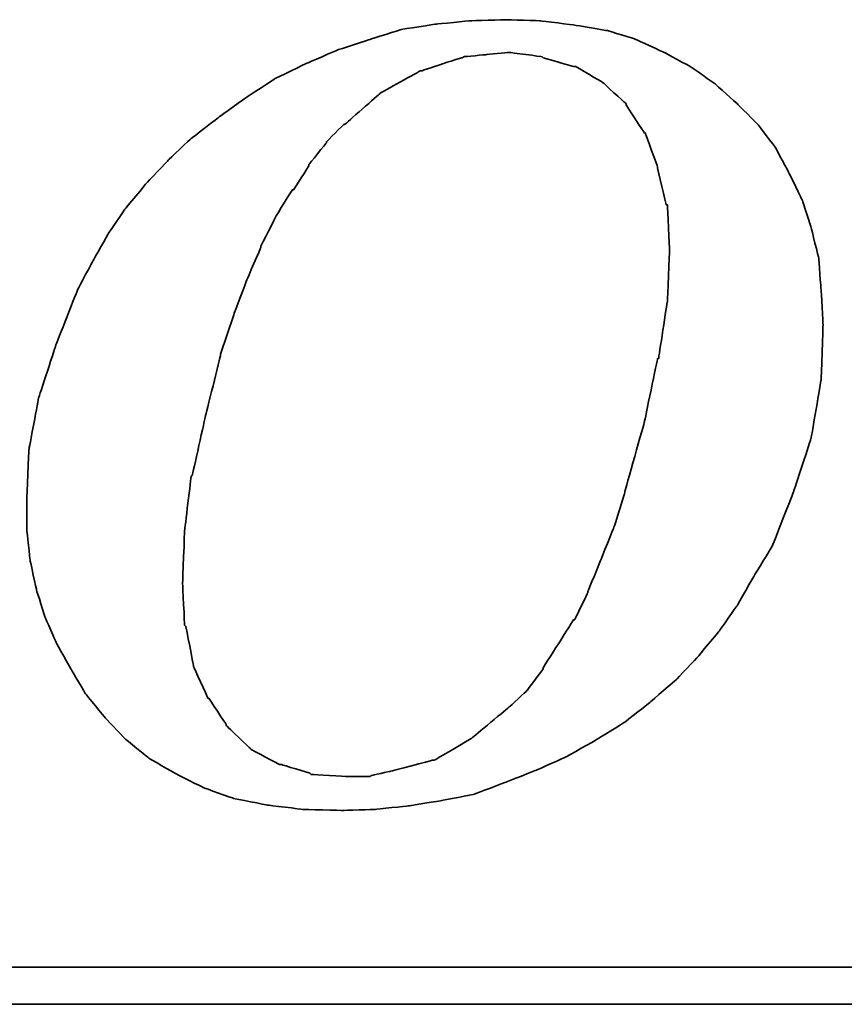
# Model space of a CAD drawing. Header units: millimetres. Extents: x 26 to 331, y -269 to -173.
# Tile 45 of 51: x 264.47 to 266.95, y -239.11 to -236.14. Entities that reach past the tile are written whole.
import ezdxf

# ---------------------------------------------------------------- set-up
doc = ezdxf.new("R2010")
doc.units = ezdxf.units.MM
doc.header["$LTSCALE"] = 0.15
doc.layers.add('DIM', color=4, linetype='CONTINUOUS')
doc.layers.add('layer 1', color=7, linetype='CONTINUOUS')

# ---------------------------------------------------------------- blocks, each defined once
blk = doc.blocks.new('TBI MOTION logo(完整正式版)')
at = {"layer": 'layer 1', "color": 22, "lineweight": 35}
for points, knots in [([(35.79625, -6.98375), (35.79625, -6.98375), (36.23125, -7.43875), (36.23125, -7.43875), (36.23125, -7.43875), (36.23125, -7.43875), (36.75625, -7.87125), (36.75625, -7.87125), (36.75625, -7.87125), (36.75625, -7.87125), (37.33125, -8.20375), (37.33125, -8.20375), (37.33125, -8.20375), (37.33125, -8.20375), (37.95625, -8.51875), (37.95625, -8.51875), (37.95625, -8.51875), (37.95625, -8.51875), (38.62625, -8.75875), (38.62625, -8.75875), (38.62625, -8.75875), (38.62625, -8.75875), (39.37125, -8.90375), (39.37125, -8.90375), (39.37125, -8.90375), (39.37125, -8.90375), (40.14125, -8.99875), (40.14125, -8.99875), (40.14125, -8.99875), (40.14125, -8.99875), (41.02625, -9.02375), (41.02625, -9.02375), (41.02625, -9.02375), (41.02625, -9.02375), (41.74625, -8.99875), (41.74625, -8.99875), (41.74625, -8.99875), (41.74625, -8.99875), (42.46625, -8.92375), (42.46625, -8.92375), (42.46625, -8.92375), (42.46625, -8.92375), (43.21125, -8.80625), (43.21125, -8.80625), (43.21125, -8.80625), (43.21125, -8.80625), (43.93125, -8.66375), (43.93125, -8.66375), (43.93125, -8.66375), (43.93125, -8.66375), (44.62625, -8.39875), (44.62625, -8.39875), (44.62625, -8.39875), (44.62625, -8.39875), (45.29625, -8.13375), (45.29625, -8.13375), (45.29625, -8.13375), (45.29625, -8.13375), (45.94625, -7.84375), (45.94625, -7.84375), (45.94625, -7.84375), (45.94625, -7.84375), (46.61625, -7.46375), (46.61625, -7.46375), (46.61625, -7.46375), (46.61625, -7.46375), (47.24125, -7.07875), (47.24125, -7.07875), (47.24125, -7.07875), (47.24125, -7.07875), (47.81625, -6.62375), (47.81625, -6.62375), (47.81625, -6.62375), (47.81625, -6.62375), (48.36875, -6.14375), (48.36875, -6.14375), (48.36875, -6.14375), (48.36875, -6.14375), (48.84625, -5.64125), (48.84625, -5.64125), (48.84625, -5.64125), (48.84625, -5.64125), (49.32625, -5.06375), (49.32625, -5.06375), (49.32625, -5.06375), (49.32625, -5.06375), (49.71125, -4.51374), (49.71125, -4.51374), (49.71125, -4.51374), (49.71125, -4.51374), (50.09625, -3.83874), (50.09625, -3.83874), (50.09625, -3.83874), (50.09625, -3.83874), (50.48125, -3.21374), (50.48125, -3.21374), (50.48125, -3.21374), (50.48125, -3.21374), (50.96125, -1.99125), (50.96125, -1.99125), (50.96125, -1.99125), (50.96125, -1.99125), (51.34375, -0.81875), (51.34375, -0.81875), (51.34375, -0.81875), (51.34375, -0.81875), (51.56125, 0.45624), (51.56125, 0.45624), (51.56125, 0.45624), (51.56125, 0.45624), (51.60625, 1.67624), (51.60625, 1.67624), (51.60625, 1.67624), (51.60625, 1.67624), (51.56125, 2.44625), (51.56125, 2.44625), (51.56125, 2.44625), (51.56125, 2.44625), (51.51125, 3.14125), (51.51125, 3.14125), (51.51125, 3.14125), (51.51125, 3.14125), (51.34375, 3.81125), (51.34375, 3.81125), (51.34375, 3.81125), (51.34375, 3.81125), (51.15125, 4.41125), (51.15125, 4.41125), (51.15125, 4.41125), (51.15125, 4.41125), (50.86125, 5.01125), (50.86125, 5.01125), (50.86125, 5.01125), (50.86125, 5.01125), (50.55125, 5.58875), (50.55125, 5.58875), (50.55125, 5.58875), (50.55125, 5.58875), (50.16625, 6.09125), (50.16625, 6.09125), (50.16625, 6.09125), (50.16625, 6.09125), (49.71125, 6.54875), (49.71125, 6.54875), (49.71125, 6.54875), (49.71125, 6.54875), (49.23125, 6.98125), (49.23125, 6.98125), (49.23125, 6.98125), (49.23125, 6.98125), (48.67875, 7.36625), (48.67875, 7.36625), (48.67875, 7.36625), (48.67875, 7.36625), (48.10375, 7.67625), (48.10375, 7.67625), (48.10375, 7.67625), (48.10375, 7.67625), (47.48125, 7.96375), (47.48125, 7.96375), (47.48125, 7.96375), (47.48125, 7.96375), (46.85625, 8.15625), (46.85625, 8.15625), (46.85625, 8.15625), (46.85625, 8.15625), (46.13625, 8.27624), (46.13625, 8.27624), (46.13625, 8.27624), (46.13625, 8.27624), (45.39125, 8.37125), (45.39125, 8.37125), (45.39125, 8.37125), (45.39125, 8.37125), (44.62625, 8.39624), (44.62625, 8.39624), (44.62625, 8.39624), (44.62625, 8.39624), (43.83625, 8.37125), (43.83625, 8.37125), (43.83625, 8.37125), (43.83625, 8.37125), (43.09125, 8.30125), (43.09125, 8.30125), (43.09125, 8.30125), (43.09125, 8.30125), (42.32125, 8.18125), (42.32125, 8.18125), (42.32125, 8.18125), (42.32125, 8.18125), (41.62875, 7.96375), (41.62875, 7.96375), (41.62875, 7.96375), (41.62875, 7.96375), (40.90625, 7.72625), (40.90625, 7.72625), (40.90625, 7.72625), (40.90625, 7.72625), (40.23624, 7.43625), (40.23624, 7.43625), (40.23624, 7.43625), (40.23624, 7.43625), (39.54124, 7.10125), (39.54124, 7.10125), (39.54124, 7.10125), (39.54124, 7.10125), (38.91625, 6.69125), (38.91625, 6.69125), (38.91625, 6.69125), (38.91625, 6.69125), (38.31625, 6.26125), (38.31625, 6.26125), (38.31625, 6.26125), (38.31625, 6.26125), (37.69125, 5.78125), (37.69125, 5.78125), (37.69125, 5.78125), (37.69125, 5.78125), (37.18625, 5.30125), (37.18625, 5.30125), (37.18625, 5.30125), (37.18625, 5.30125), (36.70625, 4.79624), (36.70625, 4.79624), (36.70625, 4.79624), (36.70625, 4.79624), (36.23125, 4.22125), (36.23125, 4.22125), (36.23125, 4.22125), (36.23125, 4.22125), (35.87124, 3.69375), (35.87124, 3.69375), (35.87124, 3.69375), (35.87124, 3.69375), (35.53125, 3.09125), (35.53125, 3.09125), (35.53125, 3.09125), (35.53125, 3.09125), (35.19875, 2.47125), (35.19875, 2.47125), (35.19875, 2.47125), (35.19875, 2.47125), (34.71625, 1.24625), (34.71625, 1.24625), (34.71625, 1.24625), (34.71625, 1.24625), (34.33125, 0.06874), (34.33125, 0.06874), (34.33125, 0.06874), (34.33125, 0.06874), (34.11625, -1.07875), (34.11625, -1.07875), (34.11625, -1.07875), (34.11625, -1.07875), (34.07125, -2.15875), (34.07125, -2.15875), (34.07125, -2.15875), (34.07125, -2.15875), (34.07125, -2.85375), (34.07125, -2.85375), (34.07125, -2.85375), (34.07125, -2.85375), (34.14125, -3.50375), (34.14125, -3.50375), (34.14125, -3.50375), (34.14125, -3.50375), (34.28625, -4.17375), (34.28625, -4.17375), (34.28625, -4.17375), (34.28625, -4.17375), (34.47625, -4.77624), (34.47625, -4.77624), (34.47625, -4.77624), (34.47625, -4.77624), (34.71625, -5.32625), (34.71625, -5.32625), (34.71625, -5.32625), (34.71625, -5.32625), (35.05375, -5.92875), (35.05375, -5.92875), (35.05375, -5.92875), (35.05375, -5.92875), (35.36375, -6.45375), (35.36375, -6.45375), (35.36375, -6.45375), (35.36375, -6.45375), (35.79625, -6.98375), (35.79625, -6.98375)], [0, 0, 0, 0, 0.01388889, 0.01388889, 0.01388889, 0.0138889, 0.02777778, 0.02777778, 0.02777778, 0.02777779, 0.04166667, 0.04166667, 0.04166667, 0.04166668, 0.05555556, 0.05555556, 0.05555556, 0.05555557, 0.06944444, 0.06944444, 0.06944444, 0.06944445, 0.08333333, 0.08333333, 0.08333333, 0.08333334, 0.09722222, 0.09722222, 0.09722222, 0.09722223, 0.11111111, 0.11111111, 0.11111111, 0.11111112, 0.125, 0.125, 0.125, 0.12500001, 0.13888889, 0.13888889, 0.13888889, 0.1388889, 0.15277778, 0.15277778, 0.15277778, 0.15277779, 0.16666667, 0.16666667, 0.16666667, 0.16666668, 0.18055556, 0.18055556, 0.18055556, 0.18055557, 0.19444444, 0.19444444, 0.19444444, 0.19444445, 0.20833333, 0.20833333, 0.20833333, 0.20833334, 0.22222222, 0.22222222, 0.22222222, 0.22222223, 0.23611111, 0.23611111, 0.23611111, 0.23611112, 0.25, 0.25, 0.25, 0.25000001, 0.26388889, 0.26388889, 0.26388889, 0.2638889, 0.27777778, 0.27777778, 0.27777778, 0.27777779, 0.29166667, 0.29166667, 0.29166667, 0.29166668, 0.30555556, 0.30555556, 0.30555556, 0.30555557, 0.31944444, 0.31944444, 0.31944444, 0.31944445, 0.33333333, 0.33333333, 0.33333333, 0.33333334, 0.34722222, 0.34722222, 0.34722222, 0.34722223, 0.36111111, 0.36111111, 0.36111111, 0.36111112, 0.375, 0.375, 0.375, 0.37500001, 0.38888889, 0.38888889, 0.38888889, 0.3888889, 0.40277778, 0.40277778, 0.40277778, 0.40277779, 0.41666667, 0.41666667, 0.41666667, 0.41666668, 0.43055556, 0.43055556, 0.43055556, 0.43055557, 0.44444444, 0.44444444, 0.44444444, 0.44444445, 0.45833333, 0.45833333, 0.45833333, 0.45833334, 0.47222222, 0.47222222, 0.47222222, 0.47222223, 0.48611111, 0.48611111, 0.48611111, 0.48611112, 0.5, 0.5, 0.5, 0.50000001, 0.51388889, 0.51388889, 0.51388889, 0.5138889, 0.52777778, 0.52777778, 0.52777778, 0.52777779, 0.54166667, 0.54166667, 0.54166667, 0.54166668, 0.55555556, 0.55555556, 0.55555556, 0.55555557, 0.56944444, 0.56944444, 0.56944444, 0.56944445, 0.58333333, 0.58333333, 0.58333333, 0.58333334, 0.59722222, 0.59722222, 0.59722222, 0.59722223, 0.61111111, 0.61111111, 0.61111111, 0.61111112, 0.625, 0.625, 0.625, 0.62500001, 0.63888889, 0.63888889, 0.63888889, 0.6388889, 0.65277778, 0.65277778, 0.65277778, 0.65277779, 0.66666667, 0.66666667, 0.66666667, 0.66666668, 0.68055556, 0.68055556, 0.68055556, 0.68055557, 0.69444444, 0.69444444, 0.69444444, 0.69444445, 0.70833333, 0.70833333, 0.70833333, 0.70833334, 0.72222222, 0.72222222, 0.72222222, 0.72222223, 0.73611111, 0.73611111, 0.73611111, 0.73611112, 0.75, 0.75, 0.75, 0.75000001, 0.76388889, 0.76388889, 0.76388889, 0.7638889, 0.77777778, 0.77777778, 0.77777778, 0.77777779, 0.79166667, 0.79166667, 0.79166667, 0.79166668, 0.80555556, 0.80555556, 0.80555556, 0.80555557, 0.81944444, 0.81944444, 0.81944444, 0.81944445, 0.83333333, 0.83333333, 0.83333333, 0.83333334, 0.84722222, 0.84722222, 0.84722222, 0.84722223, 0.86111111, 0.86111111, 0.86111111, 0.86111112, 0.875, 0.875, 0.875, 0.87500001, 0.88888889, 0.88888889, 0.88888889, 0.8888889, 0.90277778, 0.90277778, 0.90277778, 0.90277779, 0.91666667, 0.91666667, 0.91666667, 0.91666668, 0.93055556, 0.93055556, 0.93055556, 0.93055557, 0.94444444, 0.94444444, 0.94444444, 0.94444445, 0.95833333, 0.95833333, 0.95833333, 0.95833334, 0.97222222, 0.97222222, 0.97222222, 0.97222223, 0.98611111, 0.98611111, 0.98611111, 0.98611112, 1, 1, 1, 1]), ([(38.33875, 1.03124), (38.33875, 1.03124), (38.62625, 1.89625), (38.62625, 1.89625), (38.62625, 1.89625), (38.62625, 1.89625), (38.91625, 2.66375), (38.91625, 2.66375), (38.91625, 2.66375), (38.91625, 2.66375), (39.22625, 3.38125), (39.22625, 3.38125), (39.22625, 3.38125), (39.22625, 3.38125), (39.22625, 3.40624), (39.22625, 3.40624), (39.22625, 3.40624), (39.22625, 3.40624), (39.56124, 4.07624), (39.56124, 4.07624), (39.56124, 4.07624), (39.56124, 4.07624), (39.92125, 4.65125), (39.92125, 4.65125), (39.92125, 4.65125), (39.92125, 4.65125), (39.94625, 4.65125), (39.94625, 4.65125), (39.94625, 4.65125), (39.94625, 4.65125), (40.28125, 5.17875), (40.28125, 5.17875), (40.28125, 5.17875), (40.28125, 5.17875), (40.28125, 5.20375), (40.28125, 5.20375), (40.28125, 5.20375), (40.28125, 5.20375), (40.66875, 5.68625), (40.66875, 5.68625), (40.66875, 5.68625), (40.66875, 5.68625), (40.66875, 5.70625), (40.66875, 5.70625), (40.66875, 5.70625), (40.66875, 5.70625), (41.05124, 6.09125), (41.05124, 6.09125), (41.05124, 6.09125), (41.05124, 6.09125), (41.07625, 6.09125), (41.07625, 6.09125), (41.07625, 6.09125), (41.07625, 6.09125), (41.84125, 6.76625), (41.84125, 6.76625), (41.84125, 6.76625), (41.84125, 6.76625), (41.86625, 6.78625), (41.86625, 6.78625), (41.86625, 6.78625), (41.86625, 6.78625), (42.73125, 7.26624), (42.73125, 7.26624), (42.73125, 7.26624), (42.73125, 7.26624), (42.75625, 7.26624), (42.75625, 7.26624), (42.75625, 7.26624), (42.75625, 7.26624), (43.18625, 7.41125), (43.18625, 7.41125), (43.18625, 7.41125), (43.18625, 7.41125), (43.64125, 7.55625), (43.64125, 7.55625), (43.64125, 7.55625), (43.64125, 7.55625), (43.66625, 7.55625), (43.66625, 7.55625), (43.66625, 7.55625), (43.66625, 7.55625), (43.69125, 7.58124), (43.69125, 7.58124), (43.69125, 7.58124), (43.69125, 7.58124), (44.19125, 7.62625), (44.19125, 7.62625), (44.19125, 7.62625), (44.19125, 7.62625), (44.67125, 7.67625), (44.67125, 7.67625), (44.67125, 7.67625), (44.67125, 7.67625), (44.69625, 7.67625), (44.69625, 7.67625), (44.69625, 7.67625), (44.69625, 7.67625), (45.41875, 7.58124), (45.41875, 7.58124), (45.41875, 7.58124), (45.41875, 7.58124), (45.44125, 7.55625), (45.44125, 7.55625), (45.44125, 7.55625), (45.44125, 7.55625), (46.11125, 7.36625), (46.11125, 7.36625), (46.11125, 7.36625), (46.11125, 7.36625), (46.13625, 7.36625), (46.13625, 7.36625), (46.13625, 7.36625), (46.13625, 7.36625), (46.15875, 7.36625), (46.15875, 7.36625), (46.15875, 7.36625), (46.15875, 7.36625), (46.73625, 7.02624), (46.73625, 7.02624), (46.73625, 7.02624), (46.73625, 7.02624), (46.76125, 7.00624), (46.76125, 7.00624), (46.76125, 7.00624), (46.76125, 7.00624), (47.24125, 6.57124), (47.24125, 6.57124), (47.24125, 6.57124), (47.24125, 6.57124), (47.26625, 6.54875), (47.26625, 6.54875), (47.26625, 6.54875), (47.26625, 6.54875), (47.26625, 6.52375), (47.26625, 6.52375), (47.26625, 6.52375), (47.26625, 6.52375), (47.67375, 5.89875), (47.67375, 5.89875), (47.67375, 5.89875), (47.67375, 5.89875), (47.69625, 5.89875), (47.69625, 5.89875), (47.69625, 5.89875), (47.69625, 5.89875), (47.69625, 5.87625), (47.69625, 5.87625), (47.69625, 5.87625), (47.69625, 5.87625), (47.96125, 5.15625), (47.96125, 5.15625), (47.96125, 5.15625), (47.96125, 5.15625), (47.96125, 5.13125), (47.96125, 5.13125), (47.96125, 5.13125), (47.96125, 5.13125), (48.15125, 4.31875), (48.15125, 4.31875), (48.15125, 4.31875), (48.15125, 4.31875), (48.17625, 4.31875), (48.17625, 4.31875), (48.17625, 4.31875), (48.17625, 4.31875), (48.17625, 4.29125), (48.17625, 4.29125), (48.17625, 4.29125), (48.17625, 4.29125), (48.22625, 3.33125), (48.22625, 3.33125), (48.22625, 3.33125), (48.22625, 3.33125), (48.22625, 3.30875), (48.22625, 3.30875), (48.22625, 3.30875), (48.22625, 3.30875), (48.17625, 2.20624), (48.17625, 2.20624), (48.17625, 2.20624), (48.17625, 2.20624), (48.17625, 2.18124), (48.17625, 2.18124), (48.17625, 2.18124), (48.17625, 2.18124), (47.98375, 0.93624), (47.98375, 0.93624), (47.98375, 0.93624), (47.98375, 0.93624), (47.96125, 0.93624), (47.96125, 0.93624), (47.96125, 0.93624), (47.96125, 0.93624), (47.67375, -0.45874), (47.67375, -0.45874), (47.67375, -0.45874), (47.67375, -0.45874), (47.24125, -1.99125), (47.24125, -1.99125), (47.24125, -1.99125), (47.24125, -1.99125), (47.24125, -2.01874), (47.24125, -2.01874), (47.24125, -2.01874), (47.24125, -2.01874), (47.00125, -2.78375), (47.00125, -2.78375), (47.00125, -2.78375), (47.00125, -2.78375), (46.71125, -3.50375), (46.71125, -3.50375), (46.71125, -3.50375), (46.71125, -3.50375), (46.42625, -4.19875), (46.42625, -4.19875), (46.42625, -4.19875), (46.42625, -4.19875), (46.42625, -4.22375), (46.42625, -4.22375), (46.42625, -4.22375), (46.42625, -4.22375), (46.13625, -4.82374), (46.13625, -4.82374), (46.13625, -4.82374), (46.13625, -4.82374), (46.11125, -4.82374), (46.11125, -4.82374), (46.11125, -4.82374), (46.11125, -4.82374), (45.77625, -5.35125), (45.77625, -5.35125), (45.77625, -5.35125), (45.77625, -5.35125), (45.44125, -5.87875), (45.44125, -5.87875), (45.44125, -5.87875), (45.44125, -5.87875), (45.44125, -5.90375), (45.44125, -5.90375), (45.44125, -5.90375), (45.44125, -5.90375), (45.10625, -6.35875), (45.10625, -6.35875), (45.10625, -6.35875), (45.10625, -6.35875), (45.08125, -6.38375), (45.08125, -6.38375), (45.08125, -6.38375), (45.08125, -6.38375), (44.69625, -6.74375), (44.69625, -6.74375), (44.69625, -6.74375), (44.69625, -6.74375), (43.88375, -7.41625), (43.88375, -7.41625), (43.88375, -7.41625), (43.88375, -7.41625), (43.85625, -7.43875), (43.85625, -7.43875), (43.85625, -7.43875), (43.85625, -7.43875), (43.04125, -7.91875), (43.04125, -7.91875), (43.04125, -7.91875), (43.04125, -7.91875), (43.01625, -7.91875), (43.01625, -7.91875), (43.01625, -7.91875), (43.01625, -7.91875), (42.99625, -7.91875), (42.99625, -7.91875), (42.99625, -7.91875), (42.99625, -7.91875), (42.08125, -8.15875), (42.08125, -8.15875), (42.08125, -8.15875), (42.08125, -8.15875), (41.65125, -8.25625), (41.65125, -8.25625), (41.65125, -8.25625), (41.65125, -8.25625), (41.62875, -8.27875), (41.62875, -8.27875), (41.62875, -8.27875), (41.62875, -8.27875), (41.60125, -8.27875), (41.60125, -8.27875), (41.60125, -8.27875), (41.60125, -8.27875), (41.12125, -8.27875), (41.12125, -8.27875), (41.12125, -8.27875), (41.12125, -8.27875), (40.35624, -8.23125), (40.35624, -8.23125), (40.35624, -8.23125), (40.35624, -8.23125), (40.33125, -8.23125), (40.33125, -8.23125), (40.33125, -8.23125), (40.33125, -8.23125), (40.30625, -8.20375), (40.30625, -8.20375), (40.30625, -8.20375), (40.30625, -8.20375), (39.68375, -8.01375), (39.68375, -8.01375), (39.68375, -8.01375), (39.68375, -8.01375), (39.66124, -8.01375), (39.66124, -8.01375), (39.66124, -8.01375), (39.66124, -8.01375), (39.63625, -8.01375), (39.63625, -8.01375), (39.63625, -8.01375), (39.63625, -8.01375), (39.01125, -7.67875), (39.01125, -7.67875), (39.01125, -7.67875), (39.01125, -7.67875), (38.98875, -7.65375), (38.98875, -7.65375), (38.98875, -7.65375), (38.98875, -7.65375), (38.48625, -7.17375), (38.48625, -7.17375), (38.48625, -7.17375), (38.48625, -7.17375), (38.45875, -7.14875), (38.45875, -7.14875), (38.45875, -7.14875), (38.45875, -7.14875), (38.45875, -7.12875), (38.45875, -7.12875), (38.45875, -7.12875), (38.45875, -7.12875), (38.07625, -6.54875), (38.07625, -6.54875), (38.07625, -6.54875), (38.07625, -6.54875), (38.05125, -6.54875), (38.05125, -6.54875), (38.05125, -6.54875), (38.05125, -6.54875), (38.05125, -6.52875), (38.05125, -6.52875), (38.05125, -6.52875), (38.05125, -6.52875), (37.74125, -5.85375), (37.74125, -5.85375), (37.74125, -5.85375), (37.74125, -5.85375), (37.74125, -5.82875), (37.74125, -5.82875), (37.74125, -5.82875), (37.74125, -5.82875), (37.57375, -4.96875), (37.57375, -4.96875), (37.57375, -4.96875), (37.57375, -4.96875), (37.54625, -4.94375), (37.54625, -4.94375), (37.54625, -4.94375), (37.54625, -4.94375), (37.50125, -4.03375), (37.50125, -4.03375), (37.50125, -4.03375), (37.50125, -4.03375), (37.50125, -4.00875), (37.50125, -4.00875), (37.50125, -4.00875), (37.50125, -4.00875), (37.54625, -2.85375), (37.54625, -2.85375), (37.54625, -2.85375), (37.54625, -2.85375), (37.69125, -1.65875), (37.69125, -1.65875), (37.69125, -1.65875), (37.69125, -1.65875), (37.71624, -1.63375), (37.71624, -1.63375), (37.71624, -1.63375), (37.71624, -1.63375), (38.00375, -0.33875), (38.00375, -0.33875), (38.00375, -0.33875), (38.00375, -0.33875), (38.33875, 1.00624), (38.33875, 1.00624), (38.33875, 1.00624), (38.33875, 1.00624), (38.33875, 1.03124), (38.33875, 1.03124)], [0, 0, 0, 0, 0.01010101, 0.01010101, 0.01010101, 0.01010102, 0.02020202, 0.02020202, 0.02020202, 0.02020203, 0.03030303, 0.03030303, 0.03030303, 0.03030304, 0.04040404, 0.04040404, 0.04040404, 0.04040405, 0.05050505, 0.05050505, 0.05050505, 0.05050506, 0.06060606, 0.06060606, 0.06060606, 0.06060607, 0.07070707, 0.07070707, 0.07070707, 0.07070708, 0.08080808, 0.08080808, 0.08080808, 0.08080809, 0.09090909, 0.09090909, 0.09090909, 0.0909091, 0.1010101, 0.1010101, 0.1010101, 0.10101011, 0.11111111, 0.11111111, 0.11111111, 0.11111112, 0.12121212, 0.12121212, 0.12121212, 0.12121213, 0.13131313, 0.13131313, 0.13131313, 0.13131314, 0.14141414, 0.14141414, 0.14141414, 0.14141415, 0.15151515, 0.15151515, 0.15151515, 0.15151516, 0.16161616, 0.16161616, 0.16161616, 0.16161617, 0.17171717, 0.17171717, 0.17171717, 0.17171718, 0.18181818, 0.18181818, 0.18181818, 0.18181819, 0.19191919, 0.19191919, 0.19191919, 0.1919192, 0.2020202, 0.2020202, 0.2020202, 0.20202021, 0.21212121, 0.21212121, 0.21212121, 0.21212122, 0.22222222, 0.22222222, 0.22222222, 0.22222223, 0.23232323, 0.23232323, 0.23232323, 0.23232324, 0.24242424, 0.24242424, 0.24242424, 0.24242425, 0.25252525, 0.25252525, 0.25252525, 0.25252526, 0.26262626, 0.26262626, 0.26262626, 0.26262627, 0.27272727, 0.27272727, 0.27272727, 0.27272728, 0.28282828, 0.28282828, 0.28282828, 0.28282829, 0.29292929, 0.29292929, 0.29292929, 0.2929293, 0.3030303, 0.3030303, 0.3030303, 0.30303031, 0.31313131, 0.31313131, 0.31313131, 0.31313132, 0.32323232, 0.32323232, 0.32323232, 0.32323233, 0.33333333, 0.33333333, 0.33333333, 0.33333334, 0.34343434, 0.34343434, 0.34343434, 0.34343435, 0.35353535, 0.35353535, 0.35353535, 0.35353536, 0.36363636, 0.36363636, 0.36363636, 0.36363637, 0.37373737, 0.37373737, 0.37373737, 0.37373738, 0.38383838, 0.38383838, 0.38383838, 0.38383839, 0.39393939, 0.39393939, 0.39393939, 0.3939394, 0.4040404, 0.4040404, 0.4040404, 0.40404041, 0.41414141, 0.41414141, 0.41414141, 0.41414142, 0.42424242, 0.42424242, 0.42424242, 0.42424243, 0.43434343, 0.43434343, 0.43434343, 0.43434344, 0.44444444, 0.44444444, 0.44444444, 0.44444445, 0.45454545, 0.45454545, 0.45454545, 0.45454546, 0.46464646, 0.46464646, 0.46464646, 0.46464647, 0.47474747, 0.47474747, 0.47474747, 0.47474748, 0.48484848, 0.48484848, 0.48484848, 0.48484849, 0.49494949, 0.49494949, 0.49494949, 0.4949495, 0.50505051, 0.50505051, 0.50505051, 0.50505052, 0.51515152, 0.51515152, 0.51515152, 0.51515153, 0.52525253, 0.52525253, 0.52525253, 0.52525254, 0.53535354, 0.53535354, 0.53535354, 0.53535355, 0.54545455, 0.54545455, 0.54545455, 0.54545456, 0.55555556, 0.55555556, 0.55555556, 0.55555557, 0.56565657, 0.56565657, 0.56565657, 0.56565658, 0.57575758, 0.57575758, 0.57575758, 0.57575759, 0.58585859, 0.58585859, 0.58585859, 0.5858586, 0.5959596, 0.5959596, 0.5959596, 0.59595961, 0.60606061, 0.60606061, 0.60606061, 0.60606062, 0.61616162, 0.61616162, 0.61616162, 0.61616163, 0.62626263, 0.62626263, 0.62626263, 0.62626264, 0.63636364, 0.63636364, 0.63636364, 0.63636365, 0.64646465, 0.64646465, 0.64646465, 0.64646466, 0.65656566, 0.65656566, 0.65656566, 0.65656567, 0.66666667, 0.66666667, 0.66666667, 0.66666668, 0.67676768, 0.67676768, 0.67676768, 0.67676769, 0.68686869, 0.68686869, 0.68686869, 0.6868687, 0.6969697, 0.6969697, 0.6969697, 0.69696971, 0.70707071, 0.70707071, 0.70707071, 0.70707072, 0.71717172, 0.71717172, 0.71717172, 0.71717173, 0.72727273, 0.72727273, 0.72727273, 0.72727274, 0.73737374, 0.73737374, 0.73737374, 0.73737375, 0.74747475, 0.74747475, 0.74747475, 0.74747476, 0.75757576, 0.75757576, 0.75757576, 0.75757577, 0.76767677, 0.76767677, 0.76767677, 0.76767678, 0.77777778, 0.77777778, 0.77777778, 0.77777779, 0.78787879, 0.78787879, 0.78787879, 0.7878788, 0.7979798, 0.7979798, 0.7979798, 0.79797981, 0.80808081, 0.80808081, 0.80808081, 0.80808082, 0.81818182, 0.81818182, 0.81818182, 0.81818183, 0.82828283, 0.82828283, 0.82828283, 0.82828284, 0.83838384, 0.83838384, 0.83838384, 0.83838385, 0.84848485, 0.84848485, 0.84848485, 0.84848486, 0.85858586, 0.85858586, 0.85858586, 0.85858587, 0.86868687, 0.86868687, 0.86868687, 0.86868688, 0.87878788, 0.87878788, 0.87878788, 0.87878789, 0.88888889, 0.88888889, 0.88888889, 0.8888889, 0.8989899, 0.8989899, 0.8989899, 0.89898991, 0.90909091, 0.90909091, 0.90909091, 0.90909092, 0.91919192, 0.91919192, 0.91919192, 0.91919193, 0.92929293, 0.92929293, 0.92929293, 0.92929294, 0.93939394, 0.93939394, 0.93939394, 0.93939395, 0.94949495, 0.94949495, 0.94949495, 0.94949496, 0.95959596, 0.95959596, 0.95959596, 0.95959597, 0.96969697, 0.96969697, 0.96969697, 0.96969698, 0.97979798, 0.97979798, 0.97979798, 0.97979799, 0.98989899, 0.98989899, 0.98989899, 0.989899, 1, 1, 1, 1]), ([(75.90875, -9.47875), (75.90875, -9.47875), (75.90875, -12.28625), (75.90875, -12.28625), (75.90875, -12.28625), (75.90875, -12.28625), (75.90875, -12.47875), (75.90875, -12.47875), (75.90875, -12.47875), (75.90875, -12.47875), (75.71625, -12.47875), (75.71625, -12.47875), (75.71625, -12.47875), (75.71625, -12.47875), (-88.32875, -12.47875), (-88.32875, -12.47875), (-88.32875, -12.47875), (-88.32875, -12.47875), (-88.32875, -13.29375), (-88.32875, -13.29375), (-88.32875, -13.29375), (-88.32875, -13.29375), (82.89125, -13.29375), (82.89125, -13.29375), (82.89125, -13.29375), (82.89125, -13.29375), (75.90875, -9.47875), (75.90875, -9.47875)], [0, 0, 0, 0, 0.14285714, 0.14285714, 0.14285714, 0.14285715, 0.28571429, 0.28571429, 0.28571429, 0.2857143, 0.42857143, 0.42857143, 0.42857143, 0.42857144, 0.57142857, 0.57142857, 0.57142857, 0.57142858, 0.71428571, 0.71428571, 0.71428571, 0.71428572, 0.85714286, 0.85714286, 0.85714286, 0.85714287, 1, 1, 1, 1])]:
    blk.add_open_spline(points, degree=3, knots=knots, dxfattribs=at)

msp = doc.modelspace()

# ---------------------------------------------------------------- block references
at = {"layer": 'DIM', "color": 0, "xscale": 0.1368257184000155, "yscale": 0.1368257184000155, "zscale": 0.1368257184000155}
msp.add_blockref('TBI MOTION logo(完整正式版)', (259.8278, -237.2936), dxfattribs=at)

doc.saveas('drawing.dxf')
